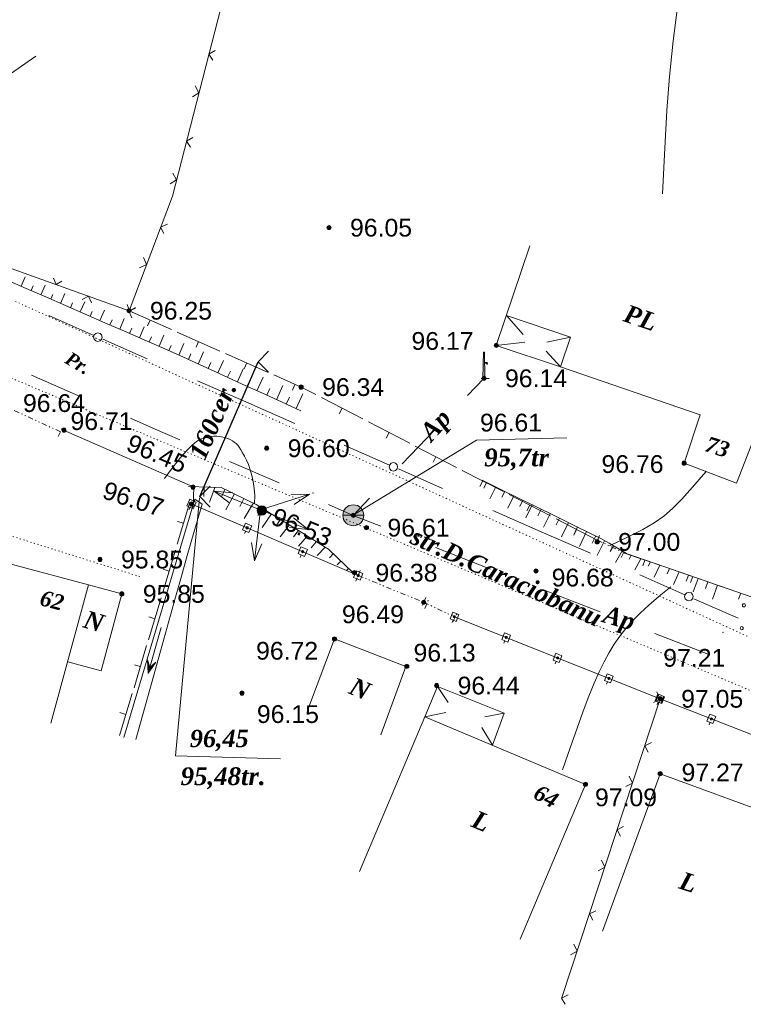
# Model space of a CAD drawing. Header units: millimetres. Extents: x 9396 to 25236, y 15106 to 31102.
# Tile 116 of 256: x 11338 to 11407, y 15939 to 16033. Entities that reach past the tile are written whole.
import ezdxf
from ezdxf.enums import TextEntityAlignment as Align

# ---------------------------------------------------------------- set-up
doc = ezdxf.new("R2010")
doc.units = ezdxf.units.MM
for name, pattern in [('DIVIDE', [1.25, 0.5, -0.25, 0, -0.25, 0, -0.25]), ('DOT', [0.25, 0, -0.25]), ('HIDDEN', [0.375, 0.25, -0.125])]:
    doc.linetypes.add(name, pattern=pattern)
for name, color, linetype, lineweight, true_color in [('1001010', 7, 'Continuous', 9, 0x000000), ('10010110', 7, 'Continuous', 20, 0xa25100), ('10010210', 7, 'Continuous', 9, 0x000000), ('10010212', 7, 'Continuous', 9, 0x000000), ('1040312', 7, 'Continuous', 9, 0x000000), ('1060000', 7, 'Continuous', 9, 0x000000), ('1070000', 7, 'DOT', 9, 0x000000), ('2030012', 7, 'Continuous', 9, 0x000000), ('21100200', 7, 'HIDDEN', 0, 0x800080), ('3000105', 7, 'DIVIDE', 9, 0x000000), ('3000113', 7, 'Continuous', 9, 0x000000), ('3000130', 7, 'Continuous', 9, 0x000000), ('3000220', 7, 'Continuous', 9, 0x000000), ('3000260', 7, 'Continuous', 9, 0x000000), ('5010123', 7, 'Continuous', 9, 0x008000), ('5010210', 7, 'Continuous', 20, 0x008000), ('5010220', 7, 'Continuous', 30, 0x000000), ('5010420', 7, 'Continuous', 9, 0x000000), ('5010530', 7, 'Continuous', 9, 0x000000), ('6011210', 1, 'Continuous', 9, 0xff0000), ('9010110', 7, 'Continuous', 9, 0x000000), ('9010120', 7, 'Continuous', 20, 0x000000)]:
    doc.layers.add(name, color=color, linetype=linetype, lineweight=lineweight, true_color=true_color)
doc.styles.add('1', font='timesbi.ttf', dxfattribs={"height": 0.00127})
doc.styles.add('10', font='timesbi.ttf', dxfattribs={"height": 0.001481})
doc.styles.add('12', font='timesbi.ttf', dxfattribs={"height": 0.001693})
doc.styles.add('2', font='timesbi.ttf', dxfattribs={"height": 0.001693})
doc.styles.add('3', font='timesbi.ttf', dxfattribs={"height": 0.001693})
doc.styles.add('9', font='timesbi.ttf', dxfattribs={"height": 0.001693})
doc.styles.add('F2', font='arial.ttf', dxfattribs={"height": 0.001693})

# ---------------------------------------------------------------- blocks, each defined once
blk = doc.blocks.new('SYMBOL21100200')
at = {"true_color": 0x800080}
h = blk.add_hatch(color=216, dxfattribs=at)
edge = h.paths.add_edge_path()
edge.add_arc((0, 0), 0.1, 0, 360)
at = {"color": 216, "linetype": 'Continuous', "lineweight": 0, "true_color": 0x800080}
blk.add_circle((0, 0), 0.1, dxfattribs=at)
blk = doc.blocks.new('SYMBOL5010420')
at = {"true_color": 0xffffff}
h = blk.add_hatch(color=7, dxfattribs=at)
edge = h.paths.add_edge_path()
edge.add_arc((0, 0), 0.5, 0, 360)
at = {"color": 18, "linetype": 'Continuous', "lineweight": 9, "true_color": 0x000000, "flags": 128}
blk.add_lwpolyline([(-0.5, 0), (0.5, 0)], dxfattribs=at)
at = {"color": 18, "linetype": 'Continuous', "lineweight": 9, "true_color": 0x000000}
blk.add_circle((0, 0), 0.5, dxfattribs=at)
blk = doc.blocks.new('SYMBOL5010530')
at = {"true_color": 0x000000}
for points in [[(-0.05, 0), (-0.025, 1.25), (0.025, 1.25), (0.05, 0)], [(0.025, 0.75), (0.15, 0.75), (0.175, 0.675), (0.15, 0.675), (0.125, 0.725), (0.025, 0.725)]]:
    blk.add_hatch(color=18, dxfattribs=at).paths.add_polyline_path(points)
at = {"color": 18, "linetype": 'Continuous', "lineweight": 0, "true_color": 0x000000, "flags": 128}
for points in [[(-0.05, 0), (-0.025, 1.25), (0.025, 1.25), (0.05, 0), (-0.05, 0)], [(0.025, 0.75), (0.15, 0.75), (0.175, 0.675), (0.15, 0.675), (0.125, 0.725), (0.025, 0.725), (0.025, 0.75)]]:
    blk.add_lwpolyline(points, close=True, dxfattribs=at)
blk.add_lwpolyline([(-0.125, 0), (0.25, 0)], dxfattribs=at)
blk = doc.blocks.new('SYMBOL2030012')
at = {"true_color": 0xffffff}
h = blk.add_hatch(color=7, dxfattribs=at)
edge = h.paths.add_edge_path()
edge.add_arc((0, 0), 0.225, 0, 360)
at = {"true_color": 0x000000}
h = blk.add_hatch(color=18, dxfattribs=at)
edge = h.paths.add_edge_path()
edge.add_arc((0, 0), 0.05, 0, 360)
at = {"color": 18, "linetype": 'Continuous', "lineweight": 0, "true_color": 0x000000}
for radius in [0.225, 0.05]:
    blk.add_circle((0, 0), radius, dxfattribs=at)
blk = doc.blocks.new('SYMBOL5010220')
at = {"color": 18, "linetype": 'Continuous', "lineweight": 9, "true_color": 0x000000, "flags": 128}
blk.add_lwpolyline([(0.5, 0.5), (0, 0), (0.5, -0.5)], dxfattribs=at)

msp = doc.modelspace()

# ---------------------------------------------------------------- linework, layer by layer
at = {"layer": '1001010', "color": 253}
for p, q in [((11383.45, 16001.837), (11386.172, 16002.14)), ((11390.525, 16002.62), (11388.263, 16002.14)), ((11389.568, 15999.777), (11388.206, 16001.293)), ((11344.56, 15978.99), (11347.747, 15978.134)), ((11345.776, 15970.794), (11347.747, 15978.134)), ((11345.776, 15970.794), (11342.589, 15971.65)), ((11377.846, 15969.31), (11378.848, 15967.781)), ((11376.634, 15966.428), (11378.648, 15966.829)), ((11384.206, 15966.764), (11382.357, 15966.403)), ((11383.084, 15963.708), (11382.081, 15965.4)), ((11399.081, 15960.993), (11393.582, 15945.968))]:
    msp.add_line(p, q, dxfattribs=at)
for points in [[(11386.641, 16011.314, 0), (11383.45, 16001.837, 0), (11389.568, 15999.777, 0), (11402.886, 15995.222, 0), (11401.368, 15990.602, 0), (11406.371, 15988.707, 0), (11411.816, 16002.697, 0)], [(11389.568, 15999.777, 0), (11390.525, 16002.62, 0), (11384.407, 16004.68, 0), (11386.002, 16002.875, 0)], [(11328.76, 15975.364, 0), (11330.732, 15982.704, 0), (11344.56, 15978.99, 0), (11340.972, 15965.804, 0)], [(11365.542, 15967.29, 0), (11368.011, 15973.84, 0), (11374.819, 15971.205, 0), (11372.443, 15964.688, 0)], [(11383.084, 15963.708, 0), (11384.206, 15966.764, 0), (11377.846, 15969.31, 0), (11376.634, 15966.428, 0), (11370.417, 15951.685, 0)], [(11376.634, 15966.428, 0), (11391.949, 15959.97, 0), (11385.732, 15945.227, 0)], [(11411.954, 15947.021, 0), (11408.82, 15948.162, 0), (11411.764, 15956.352, 0), (11399.081, 15960.993, 0), (11399.081, 15960.993, 0)]]:
    msp.add_polyline3d(points, dxfattribs=at)
at = {"layer": '10010110'}
for points in [[(11403.738, 16054.73, 74.494), (11402.478, 16046.317, 113.643), (11401.524, 16039.836, 143.063), (11400.823, 16034.837, 164.144), (11400.323, 16030.869, 178.274), (11399.972, 16027.481, 186.845), (11399.718, 16024.223, 191.247), (11399.508, 16020.646, 192.868), (11399.291, 16016.298, 193.1)], [(11339.532, 16029.4, 0), (11334.684, 16026.047, 0)], [(11351.807, 15989.141, 35.507), (11352.633, 15990.263, 35.507), (11353.334, 15991.146, 35.507), (11353.928, 15991.821, 35.507), (11354.432, 15992.318, 35.507), (11354.864, 15992.665, 35.507), (11355.241, 15992.893, 35.507), (11355.579, 15993.032, 35.507), (11355.896, 15993.112, 35.507), (11356.207, 15993.157, 35.507), (11356.511, 15993.175, 35.507), (11356.807, 15993.168, 35.507), (11357.092, 15993.138, 35.507), (11357.365, 15993.089, 35.507), (11357.622, 15993.022, 35.507), (11357.861, 15992.941, 35.507), (11358.08, 15992.847, 35.507), (11358.278, 15992.742, 35.507), (11358.459, 15992.621, 35.507), (11358.626, 15992.48, 35.507), (11358.785, 15992.313, 35.507), (11358.94, 15992.114, 35.507), (11359.096, 15991.877, 35.507), (11359.258, 15991.599, 35.507), (11359.43, 15991.272, 35.507), (11359.614, 15990.893, 35.507), (11359.802, 15990.461, 35.507), (11359.983, 15989.976, 35.507), (11360.145, 15989.438, 35.507), (11360.277, 15988.847, 35.507), (11360.368, 15988.203, 35.507), (11360.407, 15987.507, 35.507), (11360.383, 15986.759, 35.507)], [(11394.252, 15982.706, 0), (11396.028, 15983.581, 23.44), (11397.409, 15984.292, 41.055), (11398.502, 15984.924, 53.676), (11399.416, 15985.558, 62.137), (11400.257, 15986.277, 67.268), (11401.133, 15987.165, 69.904), (11402.152, 15988.304, 70.875), (11403.42, 15989.777, 71.013)], [(11389.763, 15961.35, 0), (11390.494, 15963.472, 23.44), (11391.15, 15965.332, 41.055), (11391.742, 15966.958, 53.676), (11392.284, 15968.377, 62.137), (11392.788, 15969.618, 67.268), (11393.269, 15970.707, 69.904), (11393.738, 15971.674, 70.875), (11394.209, 15972.546, 71.013), (11394.696, 15973.35, 71.013), (11395.217, 15974.107, 71.013), (11395.789, 15974.838, 71.013), (11396.433, 15975.563, 71.013), (11397.165, 15976.304, 71.013), (11398.006, 15977.079, 71.013), (11398.973, 15977.911, 71.013), (11400.085, 15978.819, 71.013)]]:
    msp.add_polyline3d(points, dxfattribs=at)
at = {"layer": '10010210', "color": 253}
for p, q in [((11354.081, 15988.367, 190.154), (11356.091, 15988.307, 190.154)), ((11354.591, 15988.347, 190.154), (11354.531, 15986.447, 190.154)), ((11355.591, 15988.317, 190.154), (11355.561, 15987.417, 190.154)), ((11356.591, 15988.287, 190.154), (11356.091, 15986.897, 190.154)), ((11357.561, 15988.097, 190.154), (11357.261, 15987.467, 190.154)), ((11358.011, 15987.887, 190.154), (11359.831, 15987.017, 190.154)), ((11358.471, 15987.667, 190.154), (11357.661, 15986.147, 190.154)), ((11359.381, 15987.237, 190.154), (11358.981, 15986.477, 190.154)), ((11360.281, 15986.807, 190.154), (11359.391, 15985.327, 190.154)), ((11361.151, 15986.297, 190.154), (11360.721, 15985.607, 190.154)), ((11361.581, 15986.037, 190.154), (11363.291, 15984.977, 190.154)), ((11362.011, 15985.767, 190.154), (11361.121, 15984.477, 190.154)), ((11362.861, 15985.237, 190.154), (11362.421, 15984.587, 190.154)), ((11363.711, 15984.707, 190.154), (11362.851, 15983.577, 190.154)), ((11363.291, 15984.977, 190.154), (11365.001, 15983.917, 190.154)), ((11364.571, 15984.177, 190.154), (11364.101, 15983.567, 190.154)), ((11365.421, 15983.647, 190.154), (11364.601, 15982.677, 190.154)), ((11365.001, 15983.917, 190.154), (11366.701, 15982.857, 190.154)), ((11366.281, 15983.117, 190.154), (11365.801, 15982.537, 190.154)), ((11367.131, 15982.587, 190.154), (11366.381, 15981.797, 190.154)), ((11367.901, 15981.957, 190.154), (11367.551, 15981.587, 190.154)), ((11368.271, 15981.607, 190.154), (11369.721, 15980.217, 190.154)), ((11368.631, 15981.257, 190.154), (11368.281, 15980.897, 190.154)), ((11369.351, 15980.567, 190.154), (11369.191, 15980.397, 190.154))]:
    msp.add_line(p, q, dxfattribs=at)
for points in [[(11356.091, 15988.307, 190.154), (11357.211, 15988.267, 190.154), (11358.011, 15987.887, 190.154)], [(11359.831, 15987.017, 190.154), (11360.541, 15986.677, 190.154), (11361.581, 15986.037, 190.154)], [(11366.701, 15982.857, 190.154), (11367.451, 15982.397, 190.154), (11368.271, 15981.607, 190.154)]]:
    msp.add_polyline3d(points, dxfattribs=at)
at = {"layer": '10010212', "color": 253}
for p, q in [((11338.611, 16007.267, 125.707), (11336.731, 16008.087, 125.707)), ((11338.141, 16007.477, 125.707), (11338.531, 16008.377, 125.707)), ((11340.021, 16006.657, 125.707), (11340.421, 16007.587, 125.707)), ((11340.491, 16006.447, 125.707), (11338.611, 16007.267, 125.707)), ((11339.081, 16007.067, 125.707), (11339.271, 16007.507, 125.707)), ((11340.961, 16006.247, 125.707), (11341.151, 16006.697, 125.707)), ((11341.891, 16005.837, 125.707), (11342.311, 16006.787, 125.707)), ((11342.361, 16005.637, 125.707), (11340.491, 16006.447, 125.707)), ((11342.831, 16005.427, 125.707), (11343.031, 16005.887, 125.707)), ((11343.771, 16005.017, 125.707), (11344.201, 16005.987, 125.707)), ((11344.241, 16004.817, 125.707), (11342.361, 16005.637, 125.707)), ((11346.121, 16003.997, 125.707), (11344.241, 16004.817, 125.707)), ((11344.711, 16004.617, 125.707), (11344.921, 16005.077, 125.707)), ((11345.651, 16004.207, 125.707), (11346.081, 16005.197, 125.707)), ((11348.001, 16003.187, 125.707), (11346.121, 16003.997, 125.707)), ((11346.591, 16003.797, 125.707), (11346.801, 16004.277, 125.707)), ((11347.531, 16003.387, 125.707), (11347.971, 16004.397, 125.707)), ((11349.881, 16002.367, 125.707), (11348.001, 16003.187, 125.707)), ((11348.471, 16002.977, 125.707), (11348.691, 16003.467, 125.707)), ((11349.411, 16002.567, 125.707), (11349.861, 16003.597, 125.707)), ((11351.761, 16001.547, 125.707), (11349.881, 16002.367, 125.707)), ((11350.351, 16002.157, 125.707), (11350.571, 16002.657, 125.707)), ((11351.291, 16001.757, 125.707), (11351.751, 16002.807, 125.707)), ((11353.161, 16000.907, 125.707), (11353.641, 16002.007, 125.707)), ((11353.631, 16000.697, 125.707), (11351.761, 16001.547, 125.707)), ((11352.231, 16001.337, 125.707), (11352.451, 16001.837, 125.707)), ((11354.091, 16000.487, 125.707), (11354.331, 16001.017, 125.707)), ((11355.031, 16000.057, 125.707), (11355.531, 16001.207, 125.707)), ((11355.491, 15999.847, 125.707), (11353.631, 16000.697, 125.707)), ((11355.961, 15999.637, 125.707), (11356.211, 16000.197, 125.707)), ((11356.891, 15999.207, 125.707), (11357.421, 16000.407, 125.707)), ((11357.361, 15998.997, 125.707), (11355.491, 15999.847, 125.707)), ((11357.821, 15998.787, 125.707), (11358.091, 15999.367, 125.707)), ((11358.761, 15998.357, 125.707), (11359.311, 15999.607, 125.707)), ((11359.221, 15998.147, 125.707), (11357.361, 15998.997, 125.707)), ((11361.091, 15997.297, 125.707), (11359.221, 15998.147, 125.707)), ((11359.691, 15997.937, 125.707), (11359.961, 15998.547, 125.707)), ((11360.621, 15997.507, 125.707), (11361.211, 15998.807, 125.707)), ((11362.951, 15996.447, 125.707), (11361.091, 15997.297, 125.707)), ((11361.551, 15997.087, 125.707), (11361.841, 15997.727, 125.707)), ((11362.491, 15996.657, 125.707), (11363.101, 15998.017, 125.707)), ((11364.351, 15995.807, 125.707), (11364.991, 15997.217, 125.707)), ((11364.821, 15995.597, 125.707), (11362.951, 15996.447, 125.707)), ((11363.421, 15996.237, 125.707), (11363.721, 15996.897, 125.707)), ((11383.831, 15988.127, 35.507), (11382.091, 15988.977, 35.507)), ((11382.521, 15988.767, 35.507), (11382.261, 15988.227, 35.507)), ((11383.391, 15988.337, 35.507), (11382.841, 15987.207, 35.507)), ((11385.561, 15987.277, 35.507), (11383.831, 15988.127, 35.507)), ((11384.261, 15987.917, 35.507), (11383.981, 15987.347, 35.507)), ((11385.131, 15987.487, 35.507), (11384.541, 15986.297, 35.507)), ((11387.291, 15986.427, 35.507), (11385.561, 15987.277, 35.507)), ((11385.991, 15987.067, 35.507), (11385.701, 15986.477, 35.507)), ((11386.861, 15986.637, 35.507), (11386.251, 15985.397, 35.507)), ((11389.031, 15985.577, 35.507), (11387.291, 15986.427, 35.507)), ((11387.731, 15986.217, 35.507), (11387.421, 15985.597, 35.507)), ((11388.591, 15985.787, 35.507), (11387.961, 15984.487, 35.507)), ((11390.761, 15984.727, 35.507), (11389.031, 15985.577, 35.507)), ((11389.461, 15985.367, 35.507), (11389.151, 15984.717, 35.507)), ((11390.331, 15984.937, 35.507), (11389.661, 15983.577, 35.507)), ((11392.501, 15983.877, 35.507), (11390.761, 15984.727, 35.507)), ((11391.201, 15984.517, 35.507), (11390.871, 15983.837, 35.507)), ((11392.061, 15984.087, 35.507), (11391.371, 15982.667, 35.507)), ((11392.931, 15983.667, 35.507), (11392.601, 15982.987, 35.507)), ((11393.781, 15983.207, 35.507), (11393.071, 15981.787, 35.507)), ((11395.871, 15981.987, 35.507), (11394.201, 15982.967, 35.507)), ((11394.621, 15982.717, 35.507), (11394.311, 15982.187, 35.507)), ((11395.451, 15982.237, 35.507), (11394.821, 15981.127, 35.507)), ((11396.321, 15981.817, 35.507), (11396.111, 15981.457, 35.507)), ((11397.231, 15981.497, 35.507), (11396.651, 15980.437, 35.507)), ((11399.511, 15980.717, 35.507), (11397.681, 15981.347, 35.507)), ((11398.141, 15981.187, 35.507), (11397.921, 15980.767, 35.507)), ((11399.051, 15980.867, 35.507), (11398.501, 15979.747, 35.507)), ((11401.341, 15980.077, 35.507), (11399.511, 15980.717, 35.507)), ((11399.971, 15980.557, 35.507), (11399.751, 15980.067, 35.507)), ((11400.881, 15980.237, 35.507), (11400.351, 15979.047, 35.507)), ((11403.161, 15979.447, 35.507), (11401.341, 15980.077, 35.507)), ((11401.791, 15979.927, 35.507), (11401.571, 15979.367, 35.507)), ((11402.711, 15979.607, 35.507), (11402.211, 15978.347, 35.507)), ((11404.991, 15978.817, 35.507), (11403.161, 15979.447, 35.507)), ((11403.621, 15979.297, 35.507), (11403.401, 15978.657, 35.507)), ((11404.531, 15978.977, 35.507), (11404.071, 15977.647, 35.507))]:
    msp.add_line(p, q, dxfattribs=at)
for points in [[(11394.201, 15982.967, 35.507), (11393.411, 15983.427, 35.507), (11392.501, 15983.877, 35.507)], [(11397.681, 15981.347, 35.507), (11395.941, 15981.947, 35.507), (11395.871, 15981.987, 35.507)]]:
    msp.add_polyline3d(points, dxfattribs=at)
at = {"layer": '1040312', "color": 253}
for p, q in [((11350.211, 15971.727), (11350.361, 15970.977)), ((11350.221, 15971.767), (11350.391, 15971.087)), ((11350.221, 15971.567), (11350.311, 15970.797)), ((11350.881, 15971.497), (11350.311, 15970.797)), ((11350.891, 15971.527), (11350.351, 15970.937))]:
    msp.add_line(p, q, dxfattribs=at)
for points in [[(11351.501, 15974.937, 0), (11350.251, 15970.577, 0), (11350.251, 15970.577, 0), (11350.971, 15971.627, 0)], [(11350.241, 15970.557, 0), (11350.201, 15971.847, 0), (11350.391, 15971.247, 0), (11350.391, 15971.247, 0), (11350.391, 15971.247, 0), (11350.411, 15971.157, 0), (11350.391, 15971.087, 0), (11350.391, 15971.247, 0), (11350.391, 15971.087, 0), (11350.391, 15971.087, 0), (11350.391, 15971.087, 0), (11350.971, 15971.627, 0)]]:
    msp.add_polyline3d(points, dxfattribs=at)
at = {"layer": '1060000', "color": 253}
for points in [[(11369.814, 15985.631, 0), (11381.548, 15992.797, 193.66), (11390.168, 15993.02, 193.66)], [(11355.141, 15987.3, 17.594), (11352.864, 15962.7, 96.83), (11362.865, 15962.409, 96.83)]]:
    msp.add_polyline3d(points, dxfattribs=at)
at = {"layer": '1070000', "color": 253}
for p, q in [((11337.583, 16006.033), (11407.508, 15974.047)), ((11426.615, 15960.921), (11329.081, 16002.148))]:
    msp.add_line(p, q, dxfattribs=at)
msp.add_polyline3d([(11349.466, 15979.789, 0), (11330.2, 15985.861, 0), (11326.947, 15974.82, 0)], dxfattribs=at)
at = {"layer": '3000105', "color": 253}
for p, q in [((11341.882, 15993.588), (11336.225, 15996.199)), ((11341.672, 15993.134), (11342.133, 15994.133)), ((11393.3, 15983.715), (11392.825, 15982.723)), ((11393.084, 15983.264), (11395.588, 15982.067)), ((11395.372, 15981.616), (11395.847, 15982.609)), ((11370.469, 15980.357), (11370.052, 15979.339)), ((11370.28, 15979.894), (11376.832, 15977.207)), ((11376.739, 15977.789), (11376.272, 15976.793)), ((11376.643, 15976.744), (11377.06, 15977.762)), ((11376.527, 15977.336), (11379.522, 15975.929)), ((11379.31, 15975.477), (11379.777, 15976.473))]:
    msp.add_line(p, q, dxfattribs=at)
at = {"layer": '3000113', "color": 253}
msp.add_line((11354.533, 15988.337), (11342.173, 15993.743), dxfattribs=at)
at = {"layer": '3000130', "color": 253}
for p, q in [((11354.141, 15986.157), (11354.241, 15986.387)), ((11370.28, 15979.894), (11354.403, 15986.701)), ((11359.451, 15983.887), (11359.551, 15984.117)), ((11364.751, 15981.617), (11364.851, 15981.847)), ((11370.041, 15979.347), (11370.141, 15979.577)), ((11379.241, 15975.397), (11379.331, 15975.627)), ((11399.083, 15968.129), (11379.522, 15975.929)), ((11384.171, 15973.427), (11384.271, 15973.657)), ((11389.071, 15971.477), (11389.161, 15971.707)), ((11393.961, 15969.527), (11394.061, 15969.757)), ((11413.77, 15962.376), (11399.083, 15968.129)), ((11398.791, 15967.597), (11398.881, 15967.827)), ((11398.861, 15967.577), (11398.951, 15967.807)), ((11403.741, 15965.657), (11403.831, 15965.897))]:
    msp.add_line(p, q, dxfattribs=at)
for points in [[(11354.831, 15986.897, 0), (11354.211, 15987.167, 0), (11353.931, 15986.527, 0), (11354.551, 15986.257, 0), (11354.831, 15986.897, 0)], [(11354.381, 15986.617, 0), (11354.431, 15986.627, 0), (11354.461, 15986.667, 0), (11354.481, 15986.707, 0), (11354.461, 15986.757, 0), (11354.431, 15986.797, 0), (11354.381, 15986.807, 0), (11354.331, 15986.797, 0), (11354.291, 15986.757, 0), (11354.281, 15986.707, 0), (11354.291, 15986.667, 0), (11354.331, 15986.627, 0), (11354.381, 15986.617, 0)], [(11360.131, 15984.627, 0), (11359.521, 15984.887, 0), (11359.241, 15984.247, 0), (11359.861, 15983.977, 0), (11360.131, 15984.627, 0)], [(11359.691, 15984.337, 0), (11359.741, 15984.347, 0), (11359.771, 15984.387, 0), (11359.791, 15984.437, 0), (11359.771, 15984.487, 0), (11359.741, 15984.517, 0), (11359.691, 15984.537, 0), (11359.641, 15984.517, 0), (11359.601, 15984.487, 0), (11359.591, 15984.437, 0), (11359.601, 15984.387, 0), (11359.641, 15984.347, 0), (11359.691, 15984.337, 0)], [(11365.431, 15982.357, 0), (11364.811, 15982.617, 0), (11364.541, 15981.977, 0), (11365.151, 15981.707, 0), (11365.431, 15982.357, 0)], [(11364.981, 15982.067, 0), (11365.031, 15982.077, 0), (11365.071, 15982.117, 0), (11365.081, 15982.167, 0), (11365.071, 15982.217, 0), (11365.031, 15982.247, 0), (11364.981, 15982.267, 0), (11364.931, 15982.247, 0), (11364.901, 15982.217, 0), (11364.881, 15982.167, 0), (11364.901, 15982.117, 0), (11364.931, 15982.077, 0), (11364.981, 15982.067, 0)], [(11370.731, 15980.087, 0), (11370.111, 15980.347, 0), (11369.831, 15979.707, 0), (11370.451, 15979.437, 0), (11370.731, 15980.087, 0)], [(11370.281, 15979.797, 0), (11370.331, 15979.807, 0), (11370.361, 15979.847, 0), (11370.381, 15979.897, 0), (11370.361, 15979.947, 0), (11370.331, 15979.977, 0), (11370.281, 15979.997, 0), (11370.231, 15979.977, 0), (11370.191, 15979.947, 0), (11370.181, 15979.897, 0), (11370.191, 15979.847, 0), (11370.231, 15979.807, 0), (11370.281, 15979.797, 0)], [(11379.871, 15976.167, 0), (11379.301, 15976.397, 0), (11379.041, 15975.747, 0), (11379.611, 15975.517, 0), (11379.871, 15976.167, 0)], [(11379.461, 15975.857, 0), (11379.511, 15975.877, 0), (11379.541, 15975.907, 0), (11379.551, 15975.957, 0), (11379.541, 15975.997, 0), (11379.511, 15976.037, 0), (11379.461, 15976.047, 0), (11379.411, 15976.037, 0), (11379.381, 15975.997, 0), (11379.361, 15975.957, 0), (11379.381, 15975.907, 0), (11379.411, 15975.877, 0), (11379.461, 15975.857, 0)], [(11384.811, 15974.197, 0), (11384.241, 15974.427, 0), (11383.981, 15973.777, 0), (11384.551, 15973.547, 0), (11384.811, 15974.197, 0)], [(11384.401, 15973.897, 0), (11384.441, 15973.907, 0), (11384.481, 15973.937, 0), (11384.491, 15973.987, 0), (11384.481, 15974.037, 0), (11384.441, 15974.067, 0), (11384.401, 15974.077, 0), (11384.351, 15974.067, 0), (11384.311, 15974.037, 0), (11384.301, 15973.987, 0), (11384.311, 15973.937, 0), (11384.351, 15973.907, 0), (11384.401, 15973.897, 0)], [(11389.711, 15972.247, 0), (11389.141, 15972.477, 0), (11388.881, 15971.827, 0), (11389.451, 15971.597, 0), (11389.711, 15972.247, 0)], [(11389.291, 15971.937, 0), (11389.341, 15971.957, 0), (11389.371, 15971.987, 0), (11389.391, 15972.037, 0), (11389.371, 15972.077, 0), (11389.341, 15972.117, 0), (11389.291, 15972.127, 0), (11389.241, 15972.117, 0), (11389.211, 15972.077, 0), (11389.201, 15972.037, 0), (11389.211, 15971.987, 0), (11389.241, 15971.957, 0), (11389.291, 15971.937, 0)], [(11394.601, 15970.297, 0), (11394.031, 15970.517, 0), (11393.771, 15969.867, 0), (11394.341, 15969.647, 0), (11394.601, 15970.297, 0)], [(11394.191, 15969.987, 0), (11394.231, 15969.997, 0), (11394.271, 15970.037, 0), (11394.281, 15970.077, 0), (11394.271, 15970.127, 0), (11394.231, 15970.167, 0), (11394.191, 15970.177, 0), (11394.141, 15970.167, 0), (11394.111, 15970.127, 0), (11394.091, 15970.077, 0), (11394.111, 15970.037, 0), (11394.141, 15969.997, 0), (11394.191, 15969.987, 0)], [(11399.431, 15968.367, 0), (11398.851, 15968.597, 0), (11398.601, 15967.947, 0), (11399.171, 15967.717, 0), (11399.431, 15968.367, 0)], [(11399.501, 15968.337, 0), (11398.931, 15968.567, 0), (11398.671, 15967.917, 0), (11399.241, 15967.687, 0), (11399.501, 15968.337, 0)], [(11399.011, 15968.067, 0), (11399.061, 15968.077, 0), (11399.091, 15968.107, 0), (11399.111, 15968.157, 0), (11399.091, 15968.207, 0), (11399.061, 15968.237, 0), (11399.011, 15968.247, 0), (11398.971, 15968.237, 0), (11398.931, 15968.207, 0), (11398.921, 15968.157, 0), (11398.931, 15968.107, 0), (11398.971, 15968.077, 0), (11399.011, 15968.067, 0)], [(11399.081, 15968.037, 0), (11399.131, 15968.047, 0), (11399.161, 15968.087, 0), (11399.181, 15968.127, 0), (11399.161, 15968.177, 0), (11399.131, 15968.207, 0), (11399.081, 15968.227, 0), (11399.041, 15968.207, 0), (11399.001, 15968.177, 0), (11398.991, 15968.127, 0), (11399.001, 15968.087, 0), (11399.041, 15968.047, 0), (11399.081, 15968.037, 0)], [(11404.371, 15966.437, 0), (11403.801, 15966.657, 0), (11403.541, 15966.007, 0), (11404.111, 15965.787, 0), (11404.371, 15966.437, 0)], [(11403.961, 15966.127, 0), (11404.001, 15966.137, 0), (11404.041, 15966.177, 0), (11404.051, 15966.217, 0), (11404.041, 15966.267, 0), (11404.001, 15966.297, 0), (11403.961, 15966.317, 0), (11403.911, 15966.297, 0), (11403.871, 15966.267, 0), (11403.861, 15966.217, 0), (11403.871, 15966.177, 0), (11403.911, 15966.137, 0), (11403.961, 15966.127, 0)]]:
    msp.add_polyline3d(points, close=True, dxfattribs=at)
at = {"layer": '3000220', "color": 253}
for p, q in [((11352.471, 16003.347), (11348.421, 16005.137)), ((11350.451, 16004.247), (11350.201, 16003.697)), ((11357.071, 16001.297), (11353.021, 16003.097)), ((11355.051, 16002.197), (11354.811, 16001.657)), ((11361.681, 15999.257), (11357.631, 16001.057)), ((11359.651, 16000.157), (11359.411, 15999.607)), ((11364.251, 15998.117), (11364.011, 15997.567)), ((11370.711, 15994.817), (11366.781, 15996.857)), ((11368.741, 15995.837), (11368.471, 15995.307)), ((11375.191, 15992.507), (11371.251, 15994.547)), ((11373.221, 15993.527), (11372.941, 15992.997)), ((11379.661, 15990.197), (11375.721, 15992.237)), ((11377.691, 15991.217), (11377.421, 15990.687)), ((11384.141, 15987.887), (11380.201, 15989.917)), ((11382.171, 15988.907), (11381.891, 15988.367)), ((11353.011, 15982.867), (11354.221, 15986.877)), ((11388.611, 15985.577), (11384.671, 15987.607)), ((11386.641, 15986.597), (11386.371, 15986.057)), ((11353.621, 15984.877), (11353.041, 15985.047)), ((11393.081, 15983.267), (11389.151, 15985.297)), ((11391.111, 15984.277), (11390.841, 15983.747)), ((11351.641, 15978.307), (11352.851, 15982.317)), ((11399.621, 15980.677), (11395.591, 15982.067)), ((11397.601, 15981.367), (11397.411, 15980.807)), ((11352.251, 15980.317), (11351.671, 15980.487)), ((11404.201, 15979.097), (11400.171, 15980.487)), ((11402.181, 15979.787), (11401.981, 15979.227)), ((11408.771, 15977.517), (11404.741, 15978.907)), ((11350.271, 15973.757), (11351.481, 15977.767)), ((11406.761, 15978.207), (11406.561, 15977.637)), ((11350.871, 15975.757), (11350.301, 15975.937)), ((11348.901, 15969.197), (11350.101, 15973.207)), ((11349.501, 15971.207), (11348.931, 15971.377)), ((11347.521, 15964.647), (11348.731, 15968.647)), ((11348.131, 15966.647), (11347.551, 15966.817))]:
    msp.add_line(p, q, dxfattribs=at)
msp.add_polyline3d([(11366.241, 15997.137, 0), (11364.841, 15997.857, 0), (11362.231, 15999.017, 0)], dxfattribs=at)
at = {"layer": '3000260', "color": 253}
for p, q in [((11316.518, 16016.556), (11348.421, 16005.141)), ((11399.083, 15968.129), (11389.7, 15939.662))]:
    msp.add_line(p, q, dxfattribs=at)
for points in [[(11361.49, 16050.84, 0), (11352.556, 16016.062, 0), (11348.421, 16005.141, 0)], [(11356.641, 16029.957, 0), (11356.031, 16029.607, 0), (11356.401, 16029.027, 0)], [(11354.741, 16026.577, 0), (11355.091, 16025.917, 0), (11354.471, 16025.537, 0)], [(11354.511, 16021.657, 0), (11353.901, 16021.297, 0), (11354.271, 16020.717, 0)], [(11352.611, 16018.267, 0), (11352.951, 16017.617, 0), (11352.341, 16017.227, 0)], [(11352.081, 16013.387, 0), (11351.431, 16013.097, 0), (11351.731, 16012.487, 0)], [(11349.811, 16010.227, 0), (11350.091, 16009.547, 0), (11349.431, 16009.227, 0)], [(11341.231, 16008.247, 0), (11341.461, 16007.627, 0), (11342.021, 16007.967, 0)], [(11343.961, 16006.207, 0), (11344.571, 16006.517, 0), (11344.841, 16005.897, 0)], [(11348.241, 16005.737, 0), (11348.471, 16005.127, 0), (11349.031, 16005.457, 0)], [(11349.041, 16005.367, 0), (11348.401, 16005.087, 0), (11348.701, 16004.467, 0)], [(11398.771, 15968.787, 0), (11399.081, 15968.117, 0), (11398.441, 15967.787, 0)], [(11398.241, 15963.967, 0), (11397.611, 15963.657, 0), (11397.941, 15963.057, 0)], [(11396.131, 15960.767, 0), (11396.441, 15960.097, 0), (11395.801, 15959.767, 0)], [(11395.591, 15955.947, 0), (11394.971, 15955.637, 0), (11395.301, 15955.047, 0)], [(11393.491, 15952.747, 0), (11393.791, 15952.087, 0), (11393.161, 15951.747, 0)], [(11392.951, 15947.927, 0), (11392.321, 15947.627, 0), (11392.651, 15947.027, 0)], [(11390.841, 15944.737, 0), (11391.151, 15944.067, 0), (11390.511, 15943.727, 0)], [(11390.311, 15939.907, 0), (11389.681, 15939.607, 0), (11390.011, 15939.007, 0)]]:
    msp.add_polyline3d(points, dxfattribs=at)
at = {"layer": '5010123'}
for p, q in [((11354.709, 15987.168), (11347.913, 15964.448)), ((11355.389, 15986.682), (11354.709, 15987.168))]:
    msp.add_line(p, q, dxfattribs=at)
msp.add_polyline3d([(11355.389, 15986.682, 0), (11354.612, 15983.994, 0), (11353.98, 15981.799, 0), (11353.418, 15979.833, 0), (11352.852, 15977.835, 0), (11352.21, 15975.54, 0), (11351.416, 15972.687, 0), (11350.396, 15969.012, 0), (11349.078, 15964.253, 0)], dxfattribs=at)
at = {"layer": '5010210'}
for p, q in [((11339.111, 15998.997), (11343.831, 15996.937)), ((11380.711, 15997.057), (11382.271, 15998.687)), ((11350.921, 15993.857), (11348.551, 15994.887)), ((11353.281, 15992.827), (11350.921, 15993.857)), ((11377.601, 15993.787), (11374.481, 15990.527)), ((11358.001, 15990.767), (11362.731, 15988.717)), ((11369.811, 15985.627), (11371.371, 15987.267)), ((11369.811, 15985.627), (11367.451, 15986.657)), ((11369.811, 15985.627, 0.503), (11372.431, 15984.607, 0.503)), ((11382.891, 15980.507, 0.503), (11377.661, 15982.557, 0.503)), ((11388.121, 15978.457, 0.503), (11390.731, 15977.437, 0.503)), ((11390.731, 15977.437, 0.503), (11393.351, 15976.417, 0.503)), ((11403.811, 15972.317, 0.503), (11398.581, 15974.367, 0.503))]:
    msp.add_line(p, q, dxfattribs=at)
at = {"layer": '5010220', "color": 253}
msp.add_line((11355.168, 15987.414, 3.915), (11360.729, 16000.276, 57.212), dxfattribs=at)
at = {"layer": '6011210'}
for p, q in [((11361.092, 15986.096), (11356.552, 15987.94)), ((11360.961, 15986.149), (11365.629, 15987.641)), ((11360.961, 15986.149), (11360.392, 15981.282)), ((11360.961, 15986.149), (11365.495, 15984.291))]:
    msp.add_line(p, q, dxfattribs=at)
for points in [[(11357.939, 15986.837, 0), (11356.552, 15987.94, 0), (11356.552, 15987.94, 0), (11358.315, 15987.764, 0)], [(11363.857, 15987.599, 0), (11365.629, 15987.641, 0), (11365.629, 15987.641, 0), (11364.162, 15986.647, 0)], [(11364.112, 15985.398, 0), (11365.495, 15984.291, 0), (11365.495, 15984.291, 0), (11363.733, 15984.473, 0)], [(11361.086, 15982.912, 0), (11360.392, 15981.282, 0), (11360.392, 15981.282, 0), (11360.093, 15983.029, 0)]]:
    msp.add_polyline3d(points, dxfattribs=at)
msp.add_point((11365.972, 15987.75), dxfattribs=at)
at = {"layer": '9010110', "color": 253}
for points in [[(11407.212, 15977.048, 0), (11407.192, 15977.123, 0), (11407.137, 15977.178, 0), (11407.062, 15977.198, 0), (11406.987, 15977.178, 0), (11406.932, 15977.123, 0), (11406.912, 15977.048, 0), (11406.932, 15976.973, 0), (11406.987, 15976.918, 0), (11407.062, 15976.898, 0), (11407.137, 15976.918, 0), (11407.192, 15976.973, 0), (11407.212, 15977.048, 0)], [(11407.001, 15974.871, 0), (11406.981, 15974.946, 0), (11406.926, 15975.001, 0), (11406.851, 15975.021, 0), (11406.776, 15975.001, 0), (11406.722, 15974.946, 0), (11406.701, 15974.871, 0), (11406.722, 15974.796, 0), (11406.776, 15974.741, 0), (11406.851, 15974.721, 0), (11406.926, 15974.741, 0), (11406.981, 15974.796, 0), (11407.001, 15974.871, 0)]]:
    msp.add_polyline3d(points, close=True, dxfattribs=at)
at = {"layer": '9010110'}
msp.add_point((11405.078, 15974.489), dxfattribs=at)
at = {"layer": '9010120', "color": 253}
for p, q in [((11340.761, 16004.687), (11345.081, 16002.787)), ((11345.931, 16002.417), (11350.151, 16000.557)), ((11359.551, 15996.437), (11354.941, 15998.457)), ((11364.241, 15994.377), (11359.551, 15996.437)), ((11368.941, 15992.317), (11373.261, 15990.417)), ((11374.111, 15990.047), (11378.331, 15988.187)), ((11387.731, 15984.067), (11383.121, 15986.087)), ((11392.421, 15982.007), (11387.731, 15984.067)), ((11397.121, 15979.947), (11401.441, 15978.047)), ((11402.291, 15977.677), (11406.511, 15975.817))]:
    msp.add_line(p, q, dxfattribs=at)
for points in [[(11345.461, 16002.217, 0), (11345.661, 16002.267, 0), (11345.811, 16002.417, 0), (11345.861, 16002.627, 0), (11345.811, 16002.827, 0), (11345.661, 16002.977, 0), (11345.461, 16003.027, 0), (11345.251, 16002.977, 0), (11345.101, 16002.827, 0), (11345.051, 16002.627, 0), (11345.101, 16002.417, 0), (11345.251, 16002.267, 0), (11345.461, 16002.217, 0)], [(11373.641, 15989.847, 0), (11373.841, 15989.897, 0), (11373.991, 15990.047, 0), (11374.041, 15990.257, 0), (11373.991, 15990.457, 0), (11373.841, 15990.607, 0), (11373.641, 15990.657, 0), (11373.431, 15990.607, 0), (11373.291, 15990.457, 0), (11373.231, 15990.257, 0), (11373.291, 15990.047, 0), (11373.431, 15989.897, 0), (11373.641, 15989.847, 0)], [(11401.821, 15977.477, 0), (11402.021, 15977.527, 0), (11402.171, 15977.677, 0), (11402.221, 15977.887, 0), (11402.171, 15978.087, 0), (11402.021, 15978.237, 0), (11401.821, 15978.287, 0), (11401.611, 15978.237, 0), (11401.471, 15978.087, 0), (11401.411, 15977.887, 0), (11401.471, 15977.677, 0), (11401.611, 15977.527, 0), (11401.821, 15977.477, 0)]]:
    msp.add_polyline3d(points, close=True, dxfattribs=at)

# ---------------------------------------------------------------- block references
at = {"layer": '2030012', "color": 253, "xscale": 2, "yscale": 2, "zscale": 2}
msp.add_blockref('SYMBOL2030012', (11361.092, 15986.096), dxfattribs=at)
at = {"layer": '21100200', "xscale": 2, "yscale": 2, "zscale": 2}
for p in [(11367.498, 16013.057, 192.1), (11348.418, 16005.137, 192.5), (11383.458, 16001.837, 192.34), (11382.278, 15998.697, 192.28), (11364.838, 15997.857, 192.68), (11342.222, 15993.751, 193.416), (11361.552, 15992.028, 193.202), (11401.358, 15990.597, 193.52), (11354.525, 15988.322, 192.896), (11354.403, 15986.701, 192.139), (11361.092, 15986.096, 193.067), (11369.814, 15985.631, 193.225), (11371.067, 15984.455, 193.225), (11393.076, 15983.097, 193.994), (11345.658, 15981.417, 191.7), (11369.923, 15980.161, 192.755), (11387.229, 15980.315, 193.362), (11347.738, 15978.137, 191.7), (11376.527, 15977.336, 192.98), (11368.018, 15973.837, 193.44), (11374.918, 15971.237, 192.26), (11377.758, 15969.397, 192.88), (11359.198, 15968.677, 192.3), (11399.078, 15968.137, 194.1), (11399.078, 15960.997, 194.54), (11391.958, 15959.977, 194.18)]:
    msp.add_blockref('SYMBOL21100200', p, dxfattribs=at)
at = {"layer": '5010220', "color": 253, "xscale": 2, "yscale": 2, "zscale": 2}
for p in [(11360.729, 16000.276, 57.212), (11355.168, 15987.414, 3.915)]:
    msp.add_blockref('SYMBOL5010220', p, dxfattribs=at)
at = {"layer": '5010420', "color": 253, "xscale": 2, "yscale": 2, "zscale": 2}
msp.add_blockref('SYMBOL5010420', (11369.814, 15985.631), dxfattribs=at)
at = {"layer": '5010530', "color": 253, "xscale": 2, "yscale": 2, "zscale": 2}
msp.add_blockref('SYMBOL5010530', (11382.27, 15998.688), dxfattribs=at)

# ---------------------------------------------------------------- texts
at = {"layer": '1001010', "color": 253, "style": '9'}
for s, rotation, p in [('PL', 341.2, (11395.733, 16004.97)), ('N', 343.6, (11344.181, 15975.784)), ('N', 336.9, (11369.6, 15969.464)), ('L', 337.4, (11381.272, 15956.768)), ('L', 342.2, (11401.017, 15950.887))]:
    msp.add_text(s, height=1.693, rotation=rotation, dxfattribs=at).set_placement(p, align=Align.MIDDLE_LEFT)
at = {"layer": '1001010', "color": 1, "true_color": 0xff0000, "style": '10'}
for s, rotation, p in [('73', 342.3, (11403.473, 15992.49)), ('62', 345.1, (11340, 15977.814)), ('64', 331.8, (11387.212, 15959.368))]:
    msp.add_text(s, height=1.4813, rotation=rotation, dxfattribs=at).set_placement(p, align=Align.MIDDLE_LEFT)
at = {"layer": '1060000', "color": 253}
for s, height, style, p in [('96,45', 1.6498, '1', (11354.225, 15964.354, 57.212)), ('95,48tr.', 1.693, '2', (11353.345, 15960.754, 57.212))]:
    msp.add_text(s, height=height, dxfattribs=dict(at, style=style)).set_placement(p, align=Align.MIDDLE_LEFT)
at = {"layer": '1070000', "color": 253}
for s, height, rotation, style, p in [('Pr.', 1.2697, 329, '1', (11342.526, 16000.76)), ('str.D.Caraciobanu', 1.69297, 335.8, '2', (11375.466, 15983.78))]:
    msp.add_text(s, height=height, rotation=rotation, dxfattribs=dict(at, style=style)).set_placement(p, align=Align.MIDDLE_LEFT)
at = {"layer": '21100200', "color": 253, "style": 'F2'}
for s, p in [('96.05', (11369.498, 16013.057, 192.1)), ('96.25', (11350.418, 16005.137, 192.5)), ('96.17', (11375.358, 16002.257, 192.34)), ('96.14', (11384.278, 15998.697, 192.28)), ('96.34', (11366.838, 15997.857, 192.68)), ('96.64', (11338.309, 15996.33, 193.279)), ('96.71', (11342.842, 15994.611, 191.136)), ('96.61', (11381.894, 15994.471, 98.605)), ('96.60', (11363.552, 15992.028, 193.202)), ('96.76', (11393.478, 15990.517, 193.52)), ('96.61', (11373.067, 15984.455, 193.225)), ('97.00', (11395.076, 15983.097, 193.994)), ('95.85', (11347.658, 15981.417, 191.7)), ('96.38', (11371.923, 15980.161, 192.755)), ('96.68', (11388.729, 15979.695, 132.162)), ('95.85', (11349.738, 15978.137, 191.7)), ('96.49', (11368.727, 15976.196, 40.18)), ('96.72', (11360.538, 15972.717, 193.44)), ('96.13', (11375.558, 15972.537, 192.26)), ('97.21', (11399.368, 15972.039, 91.14)), ('96.44', (11379.758, 15969.397, 192.88)), ('97.05', (11401.078, 15968.137, 194.1)), ('96.15', (11360.618, 15966.677, 44.14)), ('97.27', (11401.118, 15961.117, 81.16)), ('97.09', (11392.858, 15958.737, 80.04))]:
    msp.add_text(s, height=1.693, dxfattribs=at).set_placement(p, align=Align.MIDDLE_LEFT)
for s, rotation, p in [('96.45', 337.7, (11348.345, 15992.642, 82.296)), ('96.07', 342.1, (11346.023, 15988.101, 85.379)), ('96.53', 337.9, (11362.152, 15985.636, 104.547))]:
    msp.add_text(s, height=1.693, rotation=rotation, dxfattribs=at).set_placement(p, align=Align.MIDDLE_LEFT)
at = {"layer": '5010210', "color": 253, "style": '3'}
for rotation, p in [(48, (11376.641, 15993.137)), (343.7, (11393.736, 15976.277, 0.503))]:
    msp.add_text('Ap', height=1.693, rotation=rotation, dxfattribs=at).set_placement(p, align=Align.MIDDLE_LEFT)
at = {"layer": '5010220', "color": 253, "style": '3'}
msp.add_text('160cer.', height=1.693, rotation=66.4, dxfattribs=at).set_placement((11354.868, 15991.125, 30.564), align=Align.MIDDLE_LEFT)
at = {"layer": '5010420', "color": 253, "style": '12'}
msp.add_text('95,7tr', height=1.693, dxfattribs=at).set_placement((11382.294, 15991.151, 161.98), align=Align.MIDDLE_LEFT)

doc.saveas('drawing.dxf')
